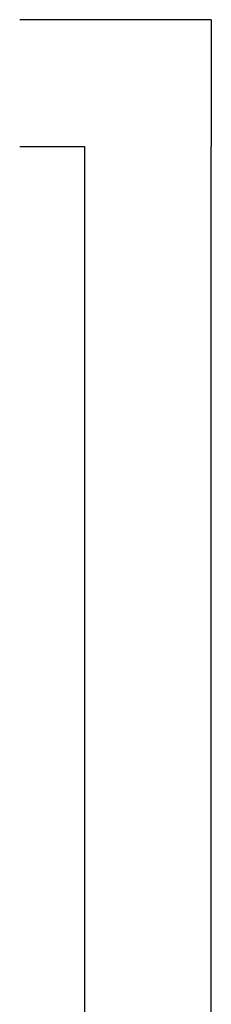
# Model space of a CAD drawing. Extents: x -18402 to 10376, y -5092 to 34139.
# Tile 6 of 78: x -629 to -538, y -3419 to -2953. Entities that reach past the tile are written whole.
import ezdxf

# ---------------------------------------------------------------- set-up
doc = ezdxf.new("R2010")
doc.units = 0
doc.layers.add('0_XREF', color=251, linetype='Continuous')
doc.layers.add('rdc_02$0$0._Étage_1_01-01 BAT MITOYEN', color=251, linetype='Continuous')

# ---------------------------------------------------------------- blocks, each defined once
blk = doc.blocks.new('rdc_02')
at = {"layer": 'rdc_02$0$0._Étage_1_01-01 BAT MITOYEN', "linetype": 'Continuous', "ltscale": 0.1, "flags": 128}
for points in [[(-538, -2952.86), (-628.72, -2952.86)], [(-538, -2952.86), (-538, -3012.86)], [(-628.72, -3012.86), (-598, -3012.86)], [(-598, -3012.86), (-598, -3757.86)], [(-538, -3757.86), (-538, -3012.86)]]:
    blk.add_lwpolyline(points, dxfattribs=at)

msp = doc.modelspace()

# ---------------------------------------------------------------- block references
at = {"layer": '0_XREF'}
msp.add_blockref('rdc_02', (0, 0), dxfattribs=at)

doc.saveas('drawing.dxf')
